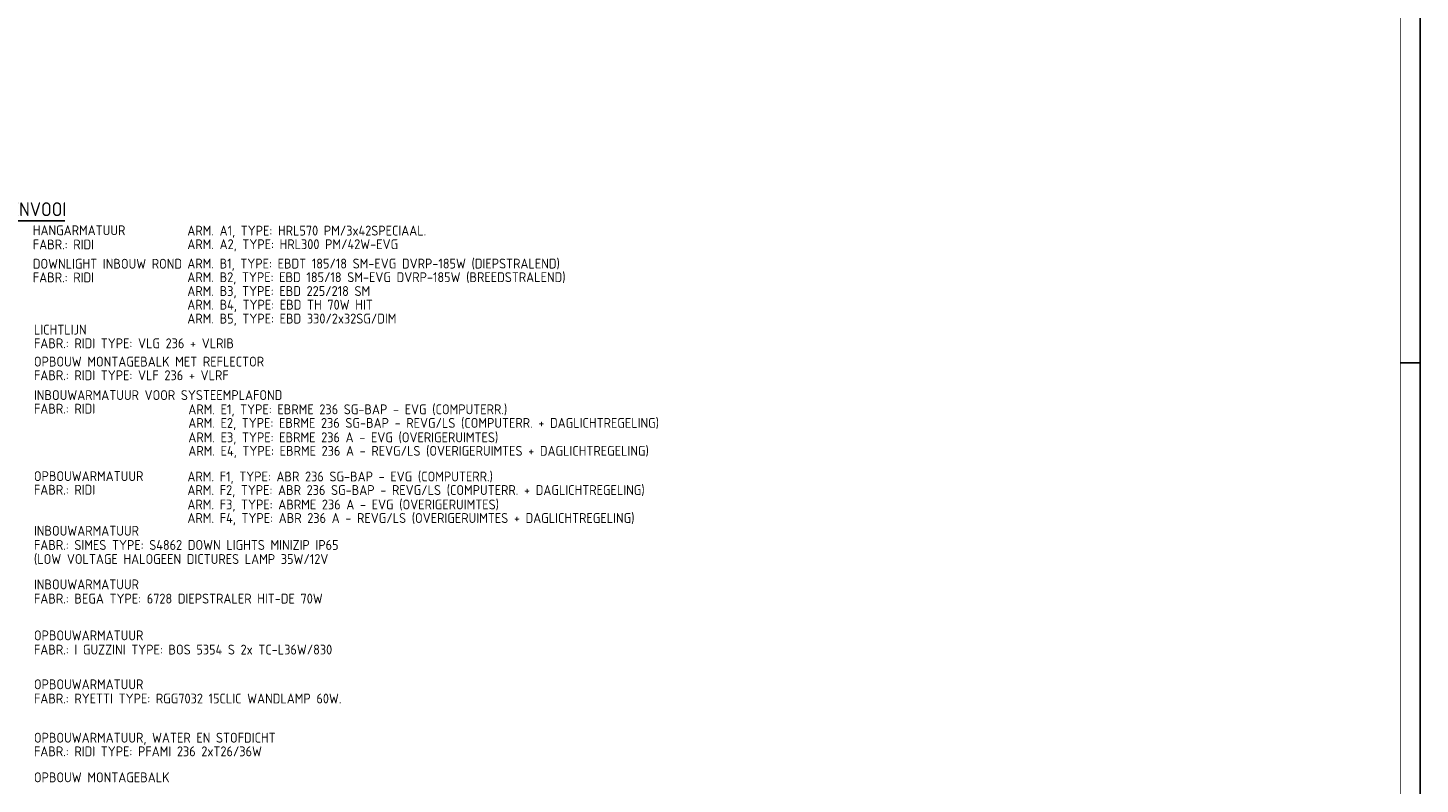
# Model space of a CAD drawing. Header units: millimetres. Extents: x 84333 to 240712, y -2244 to 84291.
# Tile 66 of 88: x 205530 to 240712, y 19243 to 38363. Entities that reach past the tile are written whole.
import ezdxf
from ezdxf.enums import TextEntityAlignment as Align

# ---------------------------------------------------------------- set-up
doc = ezdxf.new("R2010")
doc.units = ezdxf.units.MM
doc.header["$LTSCALE"] = 100
doc.layers.get('0').update_dxf_attribs({"linetype": 'CONTINUOUS'})
for name, color, linetype in [('LIJN025', 10, 'CONTINUOUS'), ('LIJN050', 90, 'CONTINUOUS'), ('TEKST25', 10, 'CONTINUOUS'), ('TEKST35', 50, 'CONTINUOUS'), ('TEKST50', 90, 'CONTINUOUS')]:
    doc.layers.add(name, color=color, linetype=linetype)
doc.styles.add('ISO', font='ISO.SHX')
doc.styles.add('MAATVOERING', font='iso.shx')
doc.styles.add('ROMAND', font='romand')

# ---------------------------------------------------------------- blocks, each defined once
blk = doc.blocks.new('A0-GE')
at = {"layer": 'LIJN025'}
blk.add_line((1495, 297), (1500, 297), dxfattribs=at)
blk.add_lwpolyline([(1500, 841), (1500, 0), (0, 0), (0, 841)], close=True, dxfattribs=at)
at = {"layer": 'LIJN050', "const_width": 0.2}
blk.add_lwpolyline([(1495, 836), (25, 836), (25, 5), (1495, 5)], close=True, dxfattribs=at)
at = {"layer": 'TEKST25', "style": 'ROMAND', "width": 2.899115}
blk.add_attdef('STATUS', text='', height=2.5, dxfattribs=at).set_placement((1454, 71.5), (1493, 71.5), align=Align.FIT)
at = {"layer": 'TEKST25', "style": 'ISO'}
for tag, p in [('E', (1455.25, 66)), ('NAAM-E', (1466.75, 66)), ('DATUM-E', (1485, 66)), ('D', (1455.25, 61)), ('NAAM-D', (1466.75, 61)), ('DATUM-D', (1485, 61)), ('C', (1455.25, 56)), ('NAAM-C', (1466.75, 56)), ('DATUM-C', (1485, 56)), ('B', (1455.25, 51)), ('NAAM-B', (1466.75, 51)), ('DATUM-B', (1485, 51)), ('A', (1455.25, 46)), ('NAAM-A', (1466.75, 46)), ('DATUM-A', (1485, 46))]:
    blk.add_attdef(tag, text='', height=2.5, dxfattribs=at).set_placement(p, align=Align.CENTER)
for tag, p in [('DATUM', (1332.75, 36.25)), ('SCHAAL', (1368, 36.25)), ('GETEKEND', (1398.25, 36.25)), ('GECONTOL.', (1433, 36.25)), ('FORMAAT', (1463.25, 28.25))]:
    blk.add_attdef(tag, p, '', height=2.5, dxfattribs=at)
at = {"layer": 'TEKST35', "style": 'ISO'}
for tag, p in [('PROJECT', (1334.5, 72.5)), ('PLAATS', (1334.5, 63.5)), ('INSTALLATIE-REGEL1', (1334.5, 52.5)), ('INSTALLATIE-REGEL2', (1334.5, 43.5))]:
    blk.add_attdef(tag, p, '', height=4, dxfattribs=at)
blk.add_attdef('PROJ.NR.', text='', height=4, dxfattribs=at).set_placement((1481, 23), align=Align.CENTER)
at = {"layer": 'TEKST50', "style": 'ISO'}
blk.add_attdef('FILE-NAAM', text='', height=5, dxfattribs=at).set_placement((1473.5, 7.5), align=Align.CENTER)

msp = doc.modelspace()

# ---------------------------------------------------------------- linework, layer by layer
at = {"layer": 'LIJN025'}
msp.add_line((204734, 33481), (206463, 33481), dxfattribs=at)

# ---------------------------------------------------------------- block references
at = {"xscale": 100, "yscale": 100, "zscale": 100}
msp.add_blockref('A0-GE', (90712, 191), dxfattribs=at)

# ---------------------------------------------------------------- texts
at = {"layer": 'TEKST25', "style": 'MAATVOERING'}
for s, p in [('HANGARMATUUR ', (205656, 33121)), ('ARM. A1, TYPE: HRL570 PM/3x42SPECIAAL.', (209560, 33112)), ('FABR.: RIDI', (205656, 32762)), ('ARM. A2, TYPE: HRL300 PM/42W-EVG', (209560, 32768)), ('DOWNLIGHT INBOUW ROND', (205656, 32274)), ('ARM. B1, TYPE: EBDT 185/18 SM-EVG DVRP-185W (DIEPSTRALEND)', (209560, 32279)), ('FABR.: RIDI ', (205656, 31929)), ('ARM. B2, TYPE: EBD 185/18 SM-EVG DVRP-185W (BREEDSTRALEND)', (209560, 31935)), ('ARM. B3, TYPE: EBD 225/218 SM', (209560, 31584)), ('ARM. B4, TYPE: EBD TH 70W HIT', (209560, 31239)), ('ARM. B5, TYPE: EBD 330/2x32SG/DIM', (209560, 30888)), ('LICHTLIJN', (205684, 30608)), ('FABR.: RIDI TYPE: VLG 236 + VLRIB', (205684, 30263)), ('OPBOUW MONTAGEBALK MET REFLECTOR', (205684, 29800)), ('FABR.: RIDI TYPE: VLF 236 + VLRF', (205684, 29455)), ('INBOUWARMATUUR VOOR SYSTEEMPLAFOND', (205684, 28954)), ('FABR.: RIDI ', (205684, 28610)), ('ARM. E1, TYPE: EBRME 236 SG-BAP - EVG (COMPUTERR.)', (209586, 28594)), ('ARM. E2, TYPE: EBRME 236 SG-BAP - REVG/LS (COMPUTERR. + DAGLICHTREGELING)', (209586, 28251)), ('ARM. E3, TYPE: EBRME 236 A - EVG (OVERIGERUIMTES)', (209586, 27886)), ('ARM. E4, TYPE: EBRME 236 A - REVG/LS (OVERIGERUIMTES + DAGLICHTREGELING)', (209586, 27544)), ('OPBOUWARMATUUR', (205684, 26905)), ('ARM. F1, TYPE: ABR 236 SG-BAP - EVG (COMPUTERR.)', (209563, 26896)), ('FABR.: RIDI ', (205684, 26561)), ('ARM. F2, TYPE: ABR 236 SG-BAP - REVG/LS (COMPUTERR. + DAGLICHTREGELING)', (209563, 26553)), ('ARM. F3, TYPE: ABRME 236 A - EVG (OVERIGERUIMTES)', (209563, 26188)), ('ARM. F4, TYPE: ABR 236 A - REVG/LS (OVERIGERUIMTES + DAGLICHTREGELING)', (209563, 25846)), ('INBOUWARMATUUR ', (205684, 25524)), ('FABR.: SIMES TYPE: S4862 DOWN LIGHTS MINIZIP IP65 ', (205684, 25165)), ('(LOW VOLTAGE HALOGEEN DICTURES LAMP 35W/12V', (205684, 24809)), ('INBOUWARMATUUR ', (205684, 24168)), ('FABR.: BEGA TYPE: 6728 DIEPSTRALER HIT-DE 70W ', (205684, 23809)), ('OPBOUWARMATUUR ', (205684, 22879)), ('FABR.: I GUZZINI TYPE: BOS 5354 S 2x TC-L36W/830', (205684, 22520)), ('OPBOUWARMATUUR ', (205684, 21642)), ('FABR.: RYETTI TYPE: RGG7032 15CLIC WANDLAMP 60W.', (205684, 21283)), ('OPBOUWARMATUUR, WATER EN STOFDICHT', (205684, 20292)), ('FABR.: RIDI TYPE: PFAMI 236 2xT26/36W', (205684, 19947)), ('OPBOUW MONTAGEBALK', (205684, 19290))]:
    msp.add_text(s, height=250, dxfattribs=at).set_placement(p)
at = {"layer": 'TEKST35', "style": 'MAATVOERING'}
msp.add_text('RENVOOI', height=350, dxfattribs=at).set_placement((204825, 33602))

doc.saveas('drawing.dxf')
